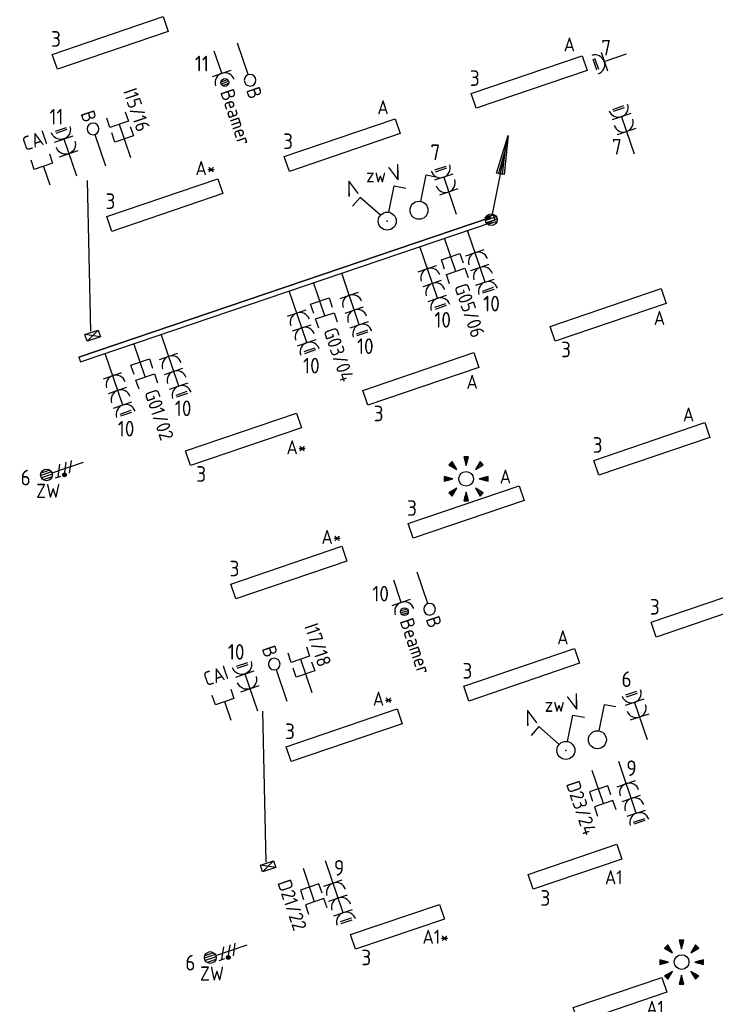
# Model space of a CAD drawing. Header units: millimetres. Extents: x 32381 to 65913, y 27481 to 83025.
# Tile 7 of 12: x 34728 to 43633, y 57575 to 70176. Entities that reach past the tile are written whole.
import ezdxf
from ezdxf.enums import TextEntityAlignment as Align

# ---------------------------------------------------------------- set-up
doc = ezdxf.new("R2010")
doc.units = ezdxf.units.MM
doc.header["$LTSCALE"] = 100
for name, color, linetype in [('EB62204-_ATTRIB', 2, 'Continuous'), ('EB63101-_ATTRIB', 2, 'Continuous'), ('EB63106-_ATTRIB', 2, 'Continuous'), ('EB6421--_ATTRIB', 2, 'Continuous'), ('EB6441--_ATTRIB', 2, 'Continuous'), ('EB6452--_ATTRIB', 2, 'Continuous'), ('EB6531--_ATTRIB', 2, 'Continuous'), ('EL6110--_CEN-NOODSTR', 3, 'Continuous'), ('EL61303-_WANDGOOT', 3, 'Continuous'), ('EL62203-_KRACHT-WCD230', 3, 'Continuous'), ('EL62204-_KRACHT-ASP230', 3, 'Continuous'), ('EL63101-_LICHT-ARM', 3, 'Continuous'), ('EL63102-_LICHT-SCH', 3, 'Continuous'), ('EL63103-_LICHT-WCD230V', 3, 'Continuous'), ('EL63105-_LICHT-KAST', 3, 'Continuous'), ('EL63106-_LICHT-WCDPLAF', 3, 'Continuous'), ('EL6421--_TELEFOON', 3, 'Continuous'), ('EL6441--_DATACOM', 3, 'Continuous'), ('EL6452--_CAI', 3, 'Continuous'), ('EL6531--_ZONWERING', 3, 'Continuous')]:
    doc.layers.add(name, color=color, linetype=linetype)
doc.styles.add('2_0', font='iso', dxfattribs={"height": 200})
doc.styles.add('ISO', font='iso.shx', dxfattribs={"height": 220})
doc.styles.add('NORATT', font='iso.shx')
doc.styles.add('NORDIM', font='isocp.shx')
doc.styles.get("Standard").update_dxf_attribs({"font": 'arial.ttf'})

# ---------------------------------------------------------------- blocks, each defined once
blk = doc.blocks.new('EJ3P31')
at = {"color": 0}
blk.add_lwpolyline([(-7.5, -1), (-7.5, 1), (7.5, 1), (7.5, -1)], close=True, dxfattribs=at)
at = {"style": 'NORATT', "flags": 9}
blk.add_attdef('GELIJK', text='', height=1.8, dxfattribs=at).set_placement((3.5, 5), align=Align.MIDDLE_CENTER)
at = {"color": 0, "style": 'NORATT'}
for tag, flags, p in [('A_CODE', 8, (-3.5, 2.75)), ('SCHAK', 8, (3.5, 2.75)), ('GROEP', 8, (-3.5, -2.75)), ('KAST', 9, (3.5, -2.75))]:
    blk.add_attdef(tag, text='', height=1.8, dxfattribs=dict(at, flags=flags)).set_placement(p, align=Align.MIDDLE)
blk = doc.blocks.new('ES3W2L')
for p, q in [((-0.75, 3.25), (0.75, 3.25)), ((-0.75, 3), (0.75, 3)), ((1.25, 2), (-1.25, 2)), ((0, 2), (0, -3)), ((1.25, 0), (-1.25, 0))]:
    blk.add_line(p, q)
for centre in [(0, 3.25), (0, 1.25)]:
    blk.add_arc(centre, 1.25, 180, 0)
at = {"style": 'NORATT'}
for tag, height, flags, p in [('GROEPI', 1.8, 9, (0, 9.5)), ('CODE', 3.5, 8, (0, 4.5)), ('M_CODE', 1.8, 9, (0, 0)), ('VERMOGENI', 1.8, 9, (0, -9.5)), ('DOELI', 1.8, 9, (0, -11.5))]:
    blk.add_attdef(tag, text='', height=height, dxfattribs=dict(at, flags=flags)).set_placement(p, align=Align.MIDDLE_CENTER)
for tag, flags, p in [('VERMOGEN', 9, (-2.5, 5)), ('GROEP', 8, (0, 5)), ('SCHAK', 8, (2.5, 5)), ('GELIJKI', 9, (5, 5)), ('GELIJK', 9, (5, 5)), ('KAST', 9, (7, 5)), ('TAL', 8, (2.5, 5))]:
    blk.add_attdef(tag, text='', height=1.8, rotation=90, dxfattribs=dict(at, flags=flags)).set_placement(p, align=Align.MIDDLE_CENTER)
at = {"style": 'NORATT', "flags": 8}
blk.add_attdef('DOEL', text='', height=1.8, rotation=90, dxfattribs=at).set_placement((-2.5, 5), align=Align.MIDDLE_LEFT)
blk = doc.blocks.new('ES3S1')
blk.add_lwpolyline([(0.58, 1), (2.31, 4), (3.61, 3.25)])
blk.add_circle((0, 0), 1.15)
at = {"style": 'NORATT'}
for tag, flags, p in [('SCHAK', 8, (3, 5.5)), ('KAST', 9, (-3, 0.5)), ('M_CODE', 9, (0, 0)), ('DOEL', 9, (-3, -2)), ('GROEP', 9, (-3, -4.5))]:
    blk.add_attdef(tag, text='', height=1.8, dxfattribs=dict(at, flags=flags)).set_placement(p, align=Align.MIDDLE_CENTER)
blk = doc.blocks.new('ES3W1P')
at = {"color": 0}
for p, q in [((0.43, 1.5), (-0.43, 1.5)), ((1.25, 0), (-1.25, 0)), ((0.5, 1.25), (-0.5, 1.25)), ((0.43, 1), (-0.43, 1)), ((0, 0), (0, -3))]:
    blk.add_line(p, q, dxfattribs=at)
blk.add_circle((0, 1.25), 0.5, dxfattribs=at)
blk.add_arc((0, 1.25), 1.25, 180, 0, dxfattribs=at)
at = {"style": 'NORATT'}
for tag, flags, p in [('VERMOGEN', 9, (-2.5, 3.5)), ('GROEP', 8, (0, 3.5)), ('SCHAK', 8, (2.5, 3.5)), ('GELIJK', 9, (5, 3.5)), ('KAST', 9, (7, 3.5)), ('TAL', 8, (2.5, 3.5))]:
    blk.add_attdef(tag, text='', height=1.8, rotation=90, dxfattribs=dict(at, flags=flags)).set_placement(p, align=Align.MIDDLE_CENTER)
at = {"style": 'NORATT', "flags": 8}
blk.add_attdef('DOEL', text='', height=1.8, rotation=90, dxfattribs=at).set_placement((-2.5, 3.5), align=Align.MIDDLE_LEFT)
at = {"style": 'NORATT', "flags": 9}
blk.add_attdef('M_CODE', text='', height=1.8, dxfattribs=at).set_placement((0, 0), align=Align.MIDDLE_CENTER)
blk = doc.blocks.new('ES4X4')
at = {"color": 0}
blk.add_line((0, 1.25), (0, -3), dxfattribs=at)
blk.add_circle((0, 2), 0.75, dxfattribs=at)
at = {"color": 0, "style": 'NORATT', "flags": 8}
for tag, p in [('NUMMER', (0, 3.5)), ('CODE', (-2.75, -1.25))]:
    blk.add_attdef(tag, text='', height=1.8, rotation=90, dxfattribs=at).set_placement(p, align=Align.MIDDLE_LEFT)
at = {"style": 'NORATT', "flags": 9}
for tag, p in [('M_CODE', (0, 0)), ('PANEEL', (0, -2.5)), ('GRP', (0, -5)), ('MERK', (0, -7.5)), ('AANGEP', (0, -10)), ('INSTAL', (0, -12.5)), ('TYPE', (0, -17.5))]:
    blk.add_attdef(tag, text='', height=1.8, dxfattribs=at).set_placement(p, align=Align.MIDDLE_CENTER)
blk.add_attdef('RUIMTE', text='', height=1.8, dxfattribs=at).set_placement((0, -7.5), align=Align.MIDDLE_LEFT)
blk = doc.blocks.new('ES652141')
for p, q in [((-0.2, 3.75), (-0.2, 3)), ((0, 3.75), (0, 2.25)), ((0.2, 3.75), (0.2, 3)), ((-2.79, 2.51), (-2.26, 1.98)), ((-2.65, 2.65), (-1.59, 1.59)), ((-2.51, 2.79), (-1.98, 2.26)), ((2.65, 2.65), (1.59, 1.59)), ((2.51, 2.79), (1.98, 2.26)), ((2.79, 2.51), (2.26, 1.98)), ((-3.75, 0.2), (-3, 0.2)), ((-3.75, 0), (-2.25, 0)), ((3.75, 0), (2.25, 0)), ((3.75, 0.2), (3, 0.2)), ((-3.75, -0.2), (-3, -0.2)), ((-2.65, -2.65), (-1.59, -1.59)), ((2.65, -2.65), (1.59, -1.59)), ((3.75, -0.2), (3, -0.2)), ((-2.79, -2.51), (-2.26, -1.98)), ((-2.51, -2.79), (-1.98, -2.26)), ((-0.2, -3.75), (-0.2, -3)), ((0, -3.75), (0, -2.25)), ((0.2, -3.75), (0.2, -3)), ((2.51, -2.79), (1.98, -2.26)), ((2.79, -2.51), (2.26, -1.98))]:
    blk.add_line(p, q)
for points in [[(0, 2.25), (0.4, 3.75), (-0.4, 3.75)], [(-1.59, 1.59), (-2.37, 2.93), (-2.93, 2.37)], [(1.59, 1.59), (2.93, 2.37), (2.37, 2.93)], [(-2.25, 0), (-3.75, 0.4), (-3.75, -0.4)], [(2.25, 0), (3.75, -0.4), (3.75, 0.4)], [(-1.59, -1.59), (-2.93, -2.37), (-2.37, -2.93)], [(1.59, -1.59), (2.37, -2.93), (2.93, -2.37)], [(0, -2.25), (-0.4, -3.75), (0.4, -3.75)]]:
    blk.add_lwpolyline(points, close=True)
blk.add_circle((0, 0), 1.25)
at = {"style": 'NORATT'}
blk.add_attdef('NUMMER', text='', height=1.8, dxfattribs=at).set_placement((0, 5), align=Align.MIDDLE)
for tag, flags, p in [('PANEEL', 9, (0, 3)), ('CODE', 9, (1, 3.5)), ('GRP', 8, (0, -5)), ('RUIMTE', 9, (0, -7.5))]:
    blk.add_attdef(tag, text='', height=1.8, dxfattribs=dict(at, flags=flags)).set_placement(p, align=Align.MIDDLE_LEFT)
at = {"style": 'NORATT', "flags": 8}
blk.add_attdef('M_CODE', text='', height=1.8, dxfattribs=at).set_placement((0, 0), align=Align.MIDDLE_CENTER)
blk = doc.blocks.new('EJ3P21')
at = {"color": 0}
blk.add_lwpolyline([(-6, -1), (-6, 1), (6, 1), (6, -1)], close=True, dxfattribs=at)
at = {"style": 'NORATT'}
for tag, height, flags, p in [('GROEPI', 1.8, 9, (0, 9.5)), ('CODE', 3.5, 8, (0, 4.5)), ('GELIJK', 1.8, 9, (3.5, 5)), ('M_CODE', 1.8, 9, (0, 0)), ('VERMOGEN', 1.8, 9, (0, -5.5)), ('DOEL', 1.8, 9, (0, -7.5)), ('VERMOGENI', 1.8, 9, (0, -9.5)), ('DOELI', 1.8, 9, (0, -11.5))]:
    blk.add_attdef(tag, text='', height=height, dxfattribs=dict(at, flags=flags)).set_placement(p, align=Align.MIDDLE_CENTER)
at = {"style": 'NORATT', "flags": 9}
for tag in ['GELIJKI', 'TAL']:
    blk.add_attdef(tag, text='', height=1.8, rotation=90, dxfattribs=at).set_placement((5, 2.75), align=Align.MIDDLE_CENTER)
at = {"style": 'NORATT'}
for tag, flags, p in [('SCHAK', 8, (3.5, 2.8)), ('A_CODE', 8, (0, 0)), ('GROEP', 8, (-3.5, -2.8)), ('KAST', 9, (3.5, -2.8))]:
    blk.add_attdef(tag, text='', height=1.8, dxfattribs=dict(at, flags=flags)).set_placement(p, align=Align.MIDDLE)
blk = doc.blocks.new('ES111352')
at = {"color": 0}
blk.add_line((0, 1.5), (0, -3), dxfattribs=at)
for points in [[(-1.25, 2.75), (-1.25, 1.5), (1.25, 1.5), (1.25, 2.75)], [(-1.25, 0.75), (-1.25, -0.5), (1.25, -0.5), (1.25, 0.75)]]:
    blk.add_lwpolyline(points, dxfattribs=at)
at = {"color": 0, "style": 'NORATT', "flags": 8}
blk.add_attdef('NUMMER1', text='', height=1.8, rotation=90, dxfattribs=at).set_placement((-1.5, 4.5), align=Align.MIDDLE_LEFT)
at = {"style": 'NORATT', "flags": 8}
blk.add_attdef('NUMMER', text='', height=1.8, rotation=90, dxfattribs=at).set_placement((1.5, 4.5), align=Align.MIDDLE_LEFT)
at = {"style": 'NORATT'}
for tag, flags, p in [('PANEEL', 9, (0, 3)), ('CODE', 9, (1, 3.5)), ('GRP', 8, (0, -5)), ('RUIMTE', 9, (0, -7.5))]:
    blk.add_attdef(tag, text='', height=1.8, dxfattribs=dict(at, flags=flags)).set_placement(p, align=Align.MIDDLE_LEFT)
at = {"style": 'NORATT', "flags": 8}
blk.add_attdef('M_CODE', text='', height=1.8, dxfattribs=at).set_placement((0, 0), align=Align.MIDDLE_CENTER)
blk = doc.blocks.new('ES3W1L')
for p, q in [((1.25, 0), (-1.25, 0)), ((-0.75, 1.25), (0.75, 1.25)), ((-0.75, 1), (0.75, 1)), ((0, 0), (0, -3))]:
    blk.add_line(p, q)
blk.add_arc((0, 1.25), 1.25, 180, 0)
at = {"style": 'NORATT'}
for tag, flags, p in [('VERMOGEN', 9, (-2.5, 3)), ('GROEP', 8, (0, 3)), ('SCHAK', 8, (2.5, 3)), ('GELIJK', 9, (5, 3)), ('TAL', 8, (2.5, 3)), ('KAST', 9, (7, 3))]:
    blk.add_attdef(tag, text='', height=1.8, rotation=90, dxfattribs=dict(at, flags=flags)).set_placement(p, align=Align.MIDDLE_CENTER)
at = {"style": 'NORATT', "flags": 8}
blk.add_attdef('DOEL', text='', height=1.8, rotation=90, dxfattribs=at).set_placement((-2.5, 3), align=Align.MIDDLE_LEFT)
at = {"style": 'NORATT', "flags": 9}
blk.add_attdef('M_CODE', text='', height=1.8, dxfattribs=at).set_placement((0, 0), align=Align.MIDDLE_CENTER)
blk = doc.blocks.new('ES3W3L')
at = {"color": 2}
for p, q in [((-0.75, 5.25), (0.75, 5.25)), ((-0.75, 5), (0.75, 5))]:
    blk.add_line(p, q, dxfattribs=at)
at = {"color": 0}
for p, q in [((1.25, 4), (-1.25, 4)), ((0, 4), (0, -3)), ((1.25, 2), (-1.25, 2)), ((1.25, 0), (-1.25, 0))]:
    blk.add_line(p, q, dxfattribs=at)
for centre in [(0, 5.25), (0, 3.25), (0, 1.25)]:
    blk.add_arc(centre, 1.25, 180, 0, dxfattribs=at)
at = {"style": 'NORATT'}
for tag, flags, p in [('VERMOGEN', 9, (-2.5, 7)), ('GROEP', 8, (0, 7)), ('SCHAK', 8, (2.5, 7)), ('GELIJK', 9, (5, 7)), ('TAL', 8, (2.5, 7)), ('KAST', 9, (7, 7))]:
    blk.add_attdef(tag, text='', height=1.8, rotation=90, dxfattribs=dict(at, flags=flags)).set_placement(p, align=Align.MIDDLE_CENTER)
at = {"style": 'NORATT', "flags": 8}
blk.add_attdef('DOEL', text='', height=1.8, rotation=90, dxfattribs=at).set_placement((-2.5, 7), align=Align.MIDDLE_LEFT)
at = {"style": 'NORATT', "flags": 9}
blk.add_attdef('M_CODE', text='', height=1.8, dxfattribs=at).set_placement((0, 0), align=Align.MIDDLE_CENTER)
blk = doc.blocks.new('ES111309')
at = {"color": 0}
blk.add_line((0, -0.5), (0, -3), dxfattribs=at)
blk.add_lwpolyline([(-1.25, 0.75), (-1.25, -0.5), (1.25, -0.5), (1.25, 0.75)], dxfattribs=at)
at = {"color": 0, "style": 'NORATT', "flags": 8}
for tag, p in [('NUMMER', (0, 6)), ('CODE', (0, 3))]:
    blk.add_attdef(tag, text='', height=1.8, dxfattribs=at).set_placement(p, align=Align.MIDDLE)
at = {"style": 'NORATT'}
for tag, flags, p in [('PANEEL', 9, (0, 3)), ('GRP', 8, (0, -5)), ('RUIMTE', 9, (0, -7.5))]:
    blk.add_attdef(tag, text='', height=1.8, dxfattribs=dict(at, flags=flags)).set_placement(p, align=Align.MIDDLE_LEFT)
at = {"style": 'NORATT', "flags": 8}
blk.add_attdef('M_CODE', text='', height=1.8, dxfattribs=at).set_placement((0, 0), align=Align.MIDDLE_CENTER)
blk = doc.blocks.new('ES3X5')
at = {"color": 0}
for p, q in [((-0.45, 1.4), (-0.45, 2.6)), ((-0.15, 1.27), (-0.15, 2.73)), ((0.15, 1.27), (0.15, 2.73)), ((0.45, 1.4), (0.45, 2.6)), ((0, 1.25), (0, -3))]:
    blk.add_line(p, q, dxfattribs=at)
at = {"color": 1}
for p, q in [((-0.88, -0.38), (-0.88, 0.01)), ((-0.78, -0.42), (-0.78, 0.06)), ((-0.73, 1.04), (-0.73, 0.3)), ((-0.73, 0.67), (0.73, -0.07)), ((-0.69, -0.42), (-0.69, 0.06)), ((-0.59, -0.38), (-0.59, 0.01)), ((-0.73, -0.18), (0.73, -0.92)), ((-0.73, -0.88), (0.73, -1.62))]:
    blk.add_line(p, q, dxfattribs=at)
at = {"color": 0}
blk.add_circle((0, 2), 0.75, dxfattribs=at)
at = {"color": 1}
blk.add_circle((-0.73, -0.18), 0.245, dxfattribs=at)
at = {"style": 'NORATT'}
for tag, flags, p in [('VERMOGEN', 9, (-2.5, 4.5)), ('GROEP', 8, (0, 4.5)), ('SCHAK', 8, (2.5, 4.5)), ('KAST', 9, (7, 4.5)), ('DOEL', 8, (-2.5, 1))]:
    blk.add_attdef(tag, text='', height=1.8, rotation=90, dxfattribs=dict(at, flags=flags)).set_placement(p, align=Align.MIDDLE_LEFT)
for tag, flags, p in [('GELIJK', 9, (5, 4.5)), ('TAL', 8, (2.5, 4.5))]:
    blk.add_attdef(tag, text='', height=1.8, rotation=90, dxfattribs=dict(at, flags=flags)).set_placement(p, align=Align.MIDDLE_CENTER)
at = {"style": 'NORATT', "flags": 9}
blk.add_attdef('M_CODE', text='', height=1.8, dxfattribs=at).set_placement((0, 0), align=Align.MIDDLE_CENTER)
blk = doc.blocks.new('ES3SZ')
at = {"color": 0}
for points in [[(-0.58, 1), (-2.31, 4), (-3.61, 3.25)], [(0.58, 1), (2.31, 4), (3.61, 3.25)]]:
    blk.add_lwpolyline(points, dxfattribs=at)
blk.add_circle((0, 0), 1.15, dxfattribs=at)
blk.add_point((0, 0), dxfattribs=at)
blk.add_point((0, 0), dxfattribs=at)
at = {"color": 2, "style": 'ISO'}
blk.add_text('V', height=2, rotation=180, dxfattribs=at).set_placement((-3, 5.5), align=Align.MIDDLE_CENTER)
blk.add_text('V', height=2, dxfattribs=at).set_placement((3, 5.5), align=Align.MIDDLE_CENTER)
at = {"style": 'NORATT'}
for tag, flags, p in [('SCHAK', 8, (3, 5.5)), ('KAST', 9, (-3, 0.5)), ('M_CODE', 8, (0, 0)), ('DOEL', 9, (-3, -2)), ('GROEP', 9, (-3, -4.5))]:
    blk.add_attdef(tag, text='', height=1.8, dxfattribs=dict(at, flags=flags)).set_placement(p, align=Align.MIDDLE_CENTER)
for tag, flags, p in [('PANEEL', 9, (0, 3)), ('CODE', 9, (1, 3.5)), ('GRP', 8, (0, -5)), ('RUIMTE', 9, (0, -7.5))]:
    blk.add_attdef(tag, text='', height=1.8, dxfattribs=dict(at, flags=flags)).set_placement(p, align=Align.MIDDLE_LEFT)
blk = doc.blocks.new('EH100000')
at = {"linetype": 'ByBlock'}
for p, q in [((1, 0.5), (0, 0.5)), ((1, 0.5, 1), (0, 0.5, 1)), ((0, -0.5, 1), (1, -0.5, 1)), ((1, -0.5), (0, -0.5))]:
    blk.add_line(p, q, dxfattribs=at)
at = {"linetype": 'ByBlock', "invisible_edges": 15}
for points in [[(1, -0.5), (0, -0.5), (0, 0.5), (1, 0.5)], [(0, 0.5), (1, 0.5), (1, 0.5, 1), (0, 0.5, 1)], [(0, -0.5, 1), (1, -0.5, 1), (1, -0.5), (0, -0.5)]]:
    blk.add_3dface(points, dxfattribs=at)
at = {"linetype": 'ByBlock', "style": '2_0', "flags": 8}
blk.add_attdef('FUNCTIE', text='', height=0.5, dxfattribs=at).set_placement((0.5, 0), align=Align.MIDDLE)
at = {"linetype": 'ByBlock', "flags": 9}
blk.add_attdef('SCHOT', text='', height=0.5, dxfattribs=at).set_placement((0.5, 0), align=Align.MIDDLE)
blk = doc.blocks.new('WGE')
blk.add_lwpolyline([(-1, -0.5), (0, -0.5), (0, 0.5), (-1, 0.5)])
at = {"style": '2_0', "flags": 9}
for tag in ['HULPSTUK', 'SCHOT']:
    blk.add_attdef(tag, text='', height=0.5, dxfattribs=at).set_placement((0, 0), align=Align.MIDDLE)
blk = doc.blocks.new('ES111201')
at = {"color": 0}
for p, q in [((0.38, 0.65), (5.5, 9.53)), ((0.73, 0.15), (-0.73, 0.15)), ((0.6, 0.45), (-0.6, 0.45)), ((0.73, -0.15), (-0.73, -0.15)), ((0.6, -0.45), (-0.6, -0.45))]:
    blk.add_line(p, q, dxfattribs=at)
for points in [[(2.57, 5.45), (5.5, 9.53), (3.43, 4.95)], [(3.22, 5.07), (4.63, 8.01), (2.78, 5.32)]]:
    blk.add_lwpolyline(points, close=True, dxfattribs=at)
blk.add_circle((0, 0), 0.75, dxfattribs=at)
at = {"style": 'NORATT', "flags": 9}
for tag in ['GELIJKI', 'TAL']:
    blk.add_attdef(tag, text='', height=1.8, rotation=90, dxfattribs=at).set_placement((5, 11.28), align=Align.MIDDLE_CENTER)
at = {"style": 'NORATT'}
for tag, height, flags, p in [('GROEPI', 1.8, 9, (0, 9.5)), ('GROEP', 1.8, 8, (0, 7.5)), ('CODE', 3.5, 8, (0, 4.5)), ('M_CODE', 1.8, 8, (0, 0)), ('KAST', 1.8, 9, (0, -3.5)), ('VERMOGEN', 1.8, 9, (0, -5.5)), ('DOEL', 1.8, 9, (0, -7.5)), ('VERMOGENI', 1.8, 9, (0, -9.5)), ('DOELI', 1.8, 9, (0, -11.5))]:
    blk.add_attdef(tag, text='', height=height, dxfattribs=dict(at, flags=flags)).set_placement(p, align=Align.MIDDLE_CENTER)

msp = doc.modelspace()

# ---------------------------------------------------------------- linework, layer by layer
at = {"layer": 'EL61303-_WANDGOOT'}
for points in [[(35562, 66146), (35733, 66204), (35761, 66119), (35591, 66061)], [(37809, 59354), (37979, 59412), (38008, 59326), (37838, 59269)]]:
    msp.add_lwpolyline(points, close=True, dxfattribs=at)
for points in [[(35591, 66061), (35733, 66204)], [(35760, 66118), (35562, 66146)], [(38007, 59326), (37809, 59354)], [(37838, 59269), (37979, 59412)]]:
    msp.add_lwpolyline(points, dxfattribs=at)
at = {"layer": 'EL6441--_DATACOM'}
for points in [[(35591, 68119), (35635, 66188)], [(37838, 61327), (37881, 59396)]]:
    msp.add_lwpolyline(points, dxfattribs=at)

# ---------------------------------------------------------------- block references
at = {"layer": 'EL6110--_CEN-NOODSTR', "xscale": 100, "yscale": 100, "zscale": 100, "rotation": 18.75000000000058}
msp.add_blockref('ES3W2L', (42497, 68744, -16800), dxfattribs=at)
at = {"layer": 'EL61303-_WANDGOOT', "yscale": 65}
for name, p, xscale, zscale, rotation in [('WGE', (40803, 67646, 2600), 120.0000000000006, 120.0000000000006, 18.7500000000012), ('EH100000', (40765, 67615, 2600), 5563, 120, 198.7500000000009), ('WGE', (35497, 65826, 2600), 120.0000000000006, 120.0000000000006, 198.7500000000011)]:
    msp.add_blockref(name, p, dxfattribs=dict(at, xscale=xscale, zscale=zscale, rotation=rotation))
at = {"layer": 'EL62204-_KRACHT-ASP230'}
ref = msp.add_blockref('ES3X5', (35261, 64415, -16800), dxfattribs=dict(at, xscale=100, yscale=100, zscale=100, rotation=108.7500000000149))
ref.add_attrib('DOEL', 'ZW', dxfattribs={"layer": 'EB62204-_ATTRIB', "color": 1, "height": 180, "style": 'NORATT', "flags": 8}).set_placement((35247, 64146, -16800), align=Align.MIDDLE_RIGHT)
ref = msp.add_blockref('ES3X5', (37358, 58238, -16800), dxfattribs=dict(at, xscale=100, yscale=100, zscale=100, rotation=108.7500000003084))
ref.add_attrib('DOEL', 'ZW', dxfattribs={"layer": 'EB62204-_ATTRIB', "color": 1, "height": 180, "style": 'NORATT', "flags": 8}).set_placement((37344, 57969, -16800), align=Align.MIDDLE_RIGHT)
at = {"layer": 'EL63101-_LICHT-ARM'}
ref = msp.add_blockref('EJ3P31', (35888, 69879, -14200), dxfattribs=dict(at, xscale=99.99999999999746, yscale=99.99999999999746, zscale=99.99999999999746, rotation=18.80000000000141))
ref.add_attrib('A_CODE', 'A*', dxfattribs={"layer": 'EB63101-_ATTRIB', "color": 1, "height": 180, "style": 'NORATT', "flags": 8}).set_placement((36426, 70401, -14200), align=Align.MIDDLE)
ref = msp.add_blockref('EJ3P31', (41249, 69378), dxfattribs=dict(at, xscale=99.99999999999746, yscale=99.99999999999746, zscale=99.99999999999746, rotation=18.80000000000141))
ref.add_attrib('A_CODE', 'A', dxfattribs={"layer": 'EB63101-_ATTRIB', "color": 1, "height": 180, "style": 'NORATT', "flags": 8}).set_placement((41765, 69859), align=Align.MIDDLE)
ref = msp.add_blockref('EJ3P31', (38858, 68571), dxfattribs=dict(at, xscale=99.99999999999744, yscale=99.99999999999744, zscale=99.99999999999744, rotation=18.80000000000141))
ref.add_attrib('A_CODE', 'A', dxfattribs={"layer": 'EB63101-_ATTRIB', "color": 1, "height": 180, "style": 'NORATT', "flags": 8}).set_placement((39379, 69055), align=Align.MIDDLE)
ref = msp.add_blockref('EJ3P31', (36585, 67803), dxfattribs=dict(at, xscale=99.99999999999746, yscale=99.99999999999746, zscale=99.99999999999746, rotation=18.80000000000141))
ref.add_attrib('A_CODE', 'A*', dxfattribs={"layer": 'EB63101-_ATTRIB', "color": 1, "height": 180, "style": 'NORATT', "flags": 8}).set_placement((37106, 68277), align=Align.MIDDLE)
ref = msp.add_blockref('EJ3P31', (42262, 66398), dxfattribs=dict(at, xscale=99.99999999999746, yscale=99.99999999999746, zscale=99.99999999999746, rotation=18.80000000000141))
ref.add_attrib('A_CODE', 'A', dxfattribs={"layer": 'EB63101-_ATTRIB', "color": 1, "height": 180, "style": 'NORATT', "flags": 8}).set_placement((42918, 66359), align=Align.MIDDLE)
ref = msp.add_blockref('EJ3P31', (39864, 65579), dxfattribs=dict(at, xscale=99.99999999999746, yscale=99.99999999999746, zscale=99.99999999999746, rotation=18.80000000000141))
ref.add_attrib('A_CODE', 'A', dxfattribs={"layer": 'EB63101-_ATTRIB', "color": 1, "height": 180, "style": 'NORATT', "flags": 8}).set_placement((40520, 65541), align=Align.MIDDLE)
ref = msp.add_blockref('EJ3P31', (42821, 64683, 780), dxfattribs=dict(at, xscale=99.99999999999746, yscale=99.99999999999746, zscale=99.99999999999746, rotation=18.80000000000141))
ref.add_attrib('A_CODE', 'A', dxfattribs={"layer": 'EB63101-_ATTRIB', "color": 1, "height": 180, "style": 'NORATT', "flags": 8}).set_placement((43290, 65123, 780), align=Align.MIDDLE)
ref = msp.add_blockref('EJ3P31', (37592, 64805), dxfattribs=dict(at, xscale=99.99999999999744, yscale=99.99999999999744, zscale=99.99999999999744, rotation=18.80000000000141))
ref.add_attrib('A_CODE', 'A*', dxfattribs={"layer": 'EB63101-_ATTRIB', "color": 1, "height": 180, "style": 'NORATT', "flags": 8}).set_placement((38271, 64704), align=Align.MIDDLE)
at = {"layer": 'EL63101-_LICHT-ARM', "xscale": 75, "yscale": 75, "zscale": 75}
for p in [(40443, 64300, -16800), (43202, 58116, -16800)]:
    msp.add_blockref('ES652141', p, dxfattribs=at)
at = {"layer": 'EL63101-_LICHT-ARM'}
ref = msp.add_blockref('EJ3P31', (40445, 63876), dxfattribs=dict(at, xscale=99.99999999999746, yscale=99.99999999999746, zscale=99.99999999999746, rotation=18.80000000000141))
ref.add_attrib('A_CODE', 'A', dxfattribs={"layer": 'EB63101-_ATTRIB', "color": 1, "height": 180, "style": 'NORATT', "flags": 8}).set_placement((40946, 64329), align=Align.MIDDLE)
ref = msp.add_blockref('EJ3P31', (38173, 63101), dxfattribs=dict(at, xscale=99.99999999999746, yscale=99.99999999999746, zscale=99.99999999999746, rotation=18.80000000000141))
ref.add_attrib('A_CODE', 'A*', dxfattribs={"layer": 'EB63101-_ATTRIB', "color": 1, "height": 180, "style": 'NORATT', "flags": 8}).set_placement((38719, 63556), align=Align.MIDDLE)
ref = msp.add_blockref('EJ3P31', (43554, 62612), dxfattribs=dict(at, xscale=99.99999999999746, yscale=99.99999999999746, zscale=99.99999999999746, rotation=18.80000000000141))
ref.add_attrib('A_CODE', 'A', dxfattribs={"layer": 'EB63101-_ATTRIB', "color": 1, "height": 180, "style": 'NORATT', "flags": 8}).set_placement((44080, 63088), align=Align.MIDDLE)
ref = msp.add_blockref('EJ3P31', (41154, 61793), dxfattribs=dict(at, xscale=99.99999999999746, yscale=99.99999999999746, zscale=99.99999999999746, rotation=18.80000000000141))
ref.add_attrib('A_CODE', 'A', dxfattribs={"layer": 'EB63101-_ATTRIB', "color": 1, "height": 180, "style": 'NORATT', "flags": 8}).set_placement((41681, 62271), align=Align.MIDDLE)
ref = msp.add_blockref('EJ3P31', (38883, 61019), dxfattribs=dict(at, xscale=99.99999999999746, yscale=99.99999999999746, zscale=99.99999999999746, rotation=18.80000000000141))
ref.add_attrib('A_CODE', 'A*', dxfattribs={"layer": 'EB63101-_ATTRIB', "color": 1, "height": 180, "style": 'NORATT', "flags": 8}).set_placement((39376, 61486), align=Align.MIDDLE)
ref = msp.add_blockref('EJ3P21', (41837, 59336), dxfattribs=dict(at, xscale=100, yscale=100, zscale=100, rotation=18.7))
ref.add_attrib('A_CODE', 'A1', dxfattribs={"layer": 'EB63101-_ATTRIB', "color": 1, "height": 180, "style": 'NORATT', "flags": 8}).set_placement((42333, 59201), align=Align.MIDDLE)
ref = msp.add_blockref('EJ3P21', (39564, 58567), dxfattribs=dict(at, xscale=100.0000000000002, yscale=100.0000000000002, zscale=100.0000000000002, rotation=18.7))
ref.add_attrib('A_CODE', 'A1*', dxfattribs={"layer": 'EB63101-_ATTRIB', "color": 1, "height": 180, "style": 'NORATT', "flags": 8}).set_placement((40053, 58439), align=Align.MIDDLE)
ref = msp.add_blockref('EJ3P21', (42414, 57631), dxfattribs=dict(at, xscale=100, yscale=100, zscale=100, rotation=18.69999999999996))
ref.add_attrib('A_CODE', 'A1', dxfattribs={"layer": 'EB63101-_ATTRIB', "color": 1, "height": 180, "style": 'NORATT', "flags": 8}).set_placement((42862, 57530), align=Align.MIDDLE)
at = {"layer": 'EL63102-_LICHT-SCH', "xscale": 100.000000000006, "yscale": 100.000000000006, "zscale": 100.000000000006, "rotation": 18.75000000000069}
for p in [(39840, 67737, -600), (42123, 60961, -600)]:
    msp.add_blockref('ES3S1', p, dxfattribs=at)
at = {"layer": 'EL63103-_LICHT-WCD230V'}
for name, p, xscale, yscale, zscale, rotation in [('ES3W1L', (42211, 69641, -16800), 99.99999999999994, 99.99999999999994, 99.99999999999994, 108.7499999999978), ('ES3W2L', (35357, 68461), -100.0000000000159, 100.0000000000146, 100, 18.75417681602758), ('ES3W2L', (40220, 67971), 100.0000000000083, 100.0000000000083, 100.0000000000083, 18.75000000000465), ('ES3W3L', (40557, 67196, 16350), 99.99999999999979, 99.99999999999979, 99.99999999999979, 198.7499999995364), ('ES3W3L', (39947, 66990, 16800), 99.99999999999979, 99.99999999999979, 99.99999999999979, 198.7499999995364), ('ES3W3L', (38947, 66650, 16800), 99.99999999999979, 99.99999999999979, 99.99999999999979, 198.7499999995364), ('ES3W3L', (38276, 66422, 16350), 99.99999999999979, 99.99999999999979, 99.99999999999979, 198.7499999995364), ('ES3W3L', (36636, 65866, 16800), 100.0000000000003, 100.0000000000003, 100.0000000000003, 198.749999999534), ('ES3W3L', (35919, 65622, 16350), 100.0000000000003, 100.0000000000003, 100.0000000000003, 198.749999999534), ('ES3W2L', (37676, 61613, -15750), -100.0000000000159, 100.0000000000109, 100, 18.75417681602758), ('ES3W2L', (42663, 61250), 100.0000000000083, 100.0000000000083, 100.0000000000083, 18.75000000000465), ('ES3W3L', (42493, 60400, -15750), 100, 100, 100, 198.749999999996), ('ES3W3L', (38740, 59126, -15750), 100, 100, 100, 198.7499999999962)]:
    msp.add_blockref(name, p, dxfattribs=dict(at, xscale=xscale, yscale=yscale, zscale=zscale, rotation=rotation))
at = {"layer": 'EL63105-_LICHT-KAST', "xscale": 100.0000000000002, "yscale": 100.0000000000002, "zscale": 100.0000000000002, "rotation": 18.74999999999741}
msp.add_blockref('ES111201', (40765, 67615, 2600), dxfattribs=at)
at = {"layer": 'EL63106-_LICHT-WCDPLAF'}
ref = msp.add_blockref('ES3W1P', (37315, 69490, -16800), dxfattribs=dict(at, xscale=99.99999999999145, yscale=99.99999999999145, zscale=99.99999999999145, rotation=198.7613347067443))
ref.add_attrib('DOEL', 'Beamer', dxfattribs={"layer": 'EB63106-_ATTRIB', "color": 1, "height": 180, "rotation": 288.7613, "style": 'NORATT', "flags": 8}).set_placement((37614, 68583, -16800), align=Align.MIDDLE_RIGHT)
ref = msp.add_blockref('ES3W1P', (39613, 62719, -16800), dxfattribs=dict(at, xscale=99.99999999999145, yscale=99.99999999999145, zscale=99.99999999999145, rotation=198.7613347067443))
ref.add_attrib('DOEL', 'Beamer', dxfattribs={"layer": 'EB63106-_ATTRIB', "color": 1, "height": 180, "rotation": 288.7613, "style": 'NORATT', "flags": 8}).set_placement((39912, 61812, -16800), align=Align.MIDDLE_RIGHT)
at = {"layer": 'EL6421--_TELEFOON'}
ref = msp.add_blockref('ES4X4', (35732, 68589, 15750), dxfattribs=dict(at, xscale=-100.0000000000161, yscale=100.0000000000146, zscale=100, rotation=18.80417681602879))
ref.add_attrib('NUMMER', 'B', dxfattribs={"layer": 'EB6421--_ATTRIB', "color": 1, "height": 180, "rotation": 288.8042, "style": 'NORATT', "flags": 8}).set_placement((35590, 69005, 15750), align=Align.MIDDLE_LEFT)
ref = msp.add_blockref('ES4X4', (38051, 61740), dxfattribs=dict(at, xscale=-100.0000000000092, yscale=100.0000000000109, zscale=100, rotation=18.80417681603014))
ref.add_attrib('NUMMER', 'B', dxfattribs={"layer": 'EB6421--_ATTRIB', "color": 1, "height": 180, "rotation": 288.8042, "style": 'NORATT', "flags": 8}).set_placement((37909, 62157), align=Align.MIDDLE_LEFT)
at = {"layer": 'EL6441--_DATACOM'}
ref = msp.add_blockref('ES111352', (36050, 68696, -15750), dxfattribs=dict(at, xscale=-100.0000000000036, yscale=100.0000000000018, zscale=100, rotation=18.74999999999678))
ref.add_attrib('NUMMER1', 'I15/16', dxfattribs={"layer": 'EB6441--_ATTRIB', "color": 1, "height": 180, "rotation": 288.75, "style": 'NORATT', "flags": 8}).set_placement((36135, 69290, -15750), align=Align.MIDDLE_LEFT)
ref = msp.add_blockref('ES111352', (40261, 67096, 16350), dxfattribs=dict(at, xscale=-99.99999999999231, yscale=100, zscale=100, rotation=198.7499999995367))
ref.add_attrib('NUMMER1', 'G05/06', dxfattribs={"layer": 'EB6441--_ATTRIB', "color": 1, "height": 180, "rotation": 288.75, "style": 'NORATT', "flags": 8}).set_placement((40601, 66119, 16350), align=Align.MIDDLE_RIGHT)
ref = msp.add_blockref('ES111352', (38586, 66528, 16350), dxfattribs=dict(at, xscale=-99.99999999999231, yscale=100, zscale=100, rotation=198.7499999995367))
ref.add_attrib('NUMMER1', 'G03/04', dxfattribs={"layer": 'EB6441--_ATTRIB', "color": 1, "height": 180, "rotation": 288.75, "style": 'NORATT', "flags": 8}).set_placement((38927, 65553, 16350), align=Align.MIDDLE_RIGHT)
ref = msp.add_blockref('ES111352', (36287, 65747, 16350), dxfattribs=dict(at, xscale=-99.99999999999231, yscale=100, zscale=100, rotation=198.7499999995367))
ref.add_attrib('NUMMER1', 'G01/02', dxfattribs={"layer": 'EB6441--_ATTRIB', "color": 1, "height": 180, "rotation": 288.75, "style": 'NORATT', "flags": 8}).set_placement((36621, 64804, 15300), align=Align.MIDDLE_RIGHT)
ref = msp.add_blockref('ES111352', (38370, 61848, -31500), dxfattribs=dict(at, xscale=-100.0000000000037, yscale=100.000000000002, zscale=100, rotation=18.74999999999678))
ref.add_attrib('NUMMER1', 'I17/18', dxfattribs={"layer": 'EB6441--_ATTRIB', "color": 1, "height": 180, "rotation": 288.75, "style": 'NORATT', "flags": 8}).set_placement((38455, 62442, -31500), align=Align.MIDDLE_LEFT)
ref = msp.add_blockref('ES111352', (42155, 60285), dxfattribs=dict(at, xscale=100.0000000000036, yscale=100.0000000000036, zscale=100.0000000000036, rotation=198.7499999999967))
ref.add_attrib('NUMMER1', 'D23/24', dxfattribs={"layer": 'EB6441--_ATTRIB', "color": 1, "height": 180, "rotation": 288.75, "style": 'NORATT', "flags": 8}).set_placement((41804, 60425), align=Align.MIDDLE_LEFT)
ref = msp.add_blockref('ES111352', (38456, 59029, -15750), dxfattribs=dict(at, xscale=100, yscale=100, zscale=100, rotation=198.7499999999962))
ref.add_attrib('NUMMER1', 'D21/22', dxfattribs={"layer": 'EB6441--_ATTRIB', "color": 1, "height": 180, "rotation": 288.75, "style": 'NORATT', "flags": 8}).set_placement((38109, 59162, -15750), align=Align.MIDDLE_LEFT)
at = {"layer": 'EL6452--_CAI'}
ref = msp.add_blockref('ES4X4', (37613, 69591, -17600), dxfattribs=dict(at, xscale=-99.99999999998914, yscale=100, zscale=100, rotation=198.7613347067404))
ref.add_attrib('NUMMER', 'B', dxfattribs={"layer": 'EB6452--_ATTRIB', "color": 1, "height": 180, "rotation": 288.7613, "style": 'NORATT', "flags": 8}).set_placement((37754, 69175, -17600), align=Align.MIDDLE_RIGHT)
ref = msp.add_blockref('ES111309', (35016, 68346, -750), dxfattribs=dict(at, xscale=-100.0000000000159, yscale=100.0000000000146, zscale=100, rotation=18.75417681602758))
ref.add_attrib('CODE', 'CAI', dxfattribs={"layer": 'EB6452--_ATTRIB', "color": 1, "height": 180, "rotation": 18.7542, "style": 'NORATT', "flags": 8}).set_placement((34920, 68630, -750), align=Align.MIDDLE)
ref = msp.add_blockref('ES4X4', (39911, 62821, -17600), dxfattribs=dict(at, xscale=-99.99999999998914, yscale=100, zscale=100, rotation=198.7613347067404))
ref.add_attrib('NUMMER', 'B', dxfattribs={"layer": 'EB6452--_ATTRIB', "color": 1, "height": 180, "rotation": 288.7613, "style": 'NORATT', "flags": 8}).set_placement((40053, 62404, -17600), align=Align.MIDDLE_RIGHT)
ref = msp.add_blockref('ES111309', (37336, 61497, -16500), dxfattribs=dict(at, xscale=-100.0000000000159, yscale=100.0000000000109, zscale=100, rotation=18.75417681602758))
ref.add_attrib('CODE', 'CAI', dxfattribs={"layer": 'EB6452--_ATTRIB', "color": 1, "height": 180, "rotation": 18.7542, "style": 'NORATT', "flags": 8}).set_placement((37239, 61781, -16500), align=Align.MIDDLE)
at = {"layer": 'EL6531--_ZONWERING'}
ref = msp.add_blockref('ES3SZ', (39433, 67598, -15300), dxfattribs=dict(at, xscale=100, yscale=100, zscale=100, rotation=18.7500000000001))
ref.add_attrib('SCHAK', 'zw', dxfattribs={"layer": 'EB6531--_ATTRIB', "color": 1, "height": 180, "style": 'NORATT', "flags": 8}).set_placement((39290, 68183, -15300), align=Align.MIDDLE_CENTER)
ref = msp.add_blockref('ES3SZ', (41720, 60824, -15300), dxfattribs=dict(at, xscale=100, yscale=100, zscale=100, rotation=18.74999999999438))
ref.add_attrib('SCHAK', 'zw', dxfattribs={"layer": 'EB6531--_ATTRIB', "color": 1, "height": 180, "style": 'NORATT', "flags": 8}).set_placement((41577, 61408, -15300), align=Align.MIDDLE_CENTER)

# ---------------------------------------------------------------- texts
at = {"layer": 'EL62203-_KRACHT-WCD230', "color": 7, "style": 'NORDIM'}
for s, p in [('7', (42173, 69718, -50200)), ('11', (36971, 69515, -50200)), ('11', (35109, 68834, -50200)), ('7', (39986, 68380, -50200)), ('7', (42310, 68450, -50200)), ('10', (40662, 66443, -33400)), ('10', (40036, 66235, -33400)), ('10', (39046, 65897, -33400)), ('10', (38356, 65649, -33400)), ('10', (36714, 65102, -33400)), ('10', (35984, 64842, -33400)), ('6', (34740, 64216, -50200)), ('10', (39242, 62730, -50200)), ('10', (37393, 61985, -51750)), ('6', (42432, 61636, -50200)), ('9', (42494, 60496, -50200)), ('9', (38751, 59221, -50200)), ('6', (36848, 58008, -50200))]:
    msp.add_text(s, height=200, dxfattribs=at).set_placement(p)
at = {"layer": 'EL63101-_LICHT-ARM', "color": 1, "style": 'NORDIM'}
for p in [(35130, 69830, -19000), (40491, 69328, -4800), (38100, 68521, -4800), (35827, 67753, -4800), (41658, 65855, -4800), (39260, 65036, -4800), (42063, 64633, -4020), (36989, 64262, -4800), (39687, 63826, -4800), (37415, 63052, -4800), (42795, 62562, -4800), (40396, 61743, -4800), (38125, 60969, -4800), (41394, 58836, -4800), (39102, 58074, -4800)]:
    msp.add_text('3', height=200, dxfattribs=at).set_placement(p)

doc.saveas('drawing.dxf')
